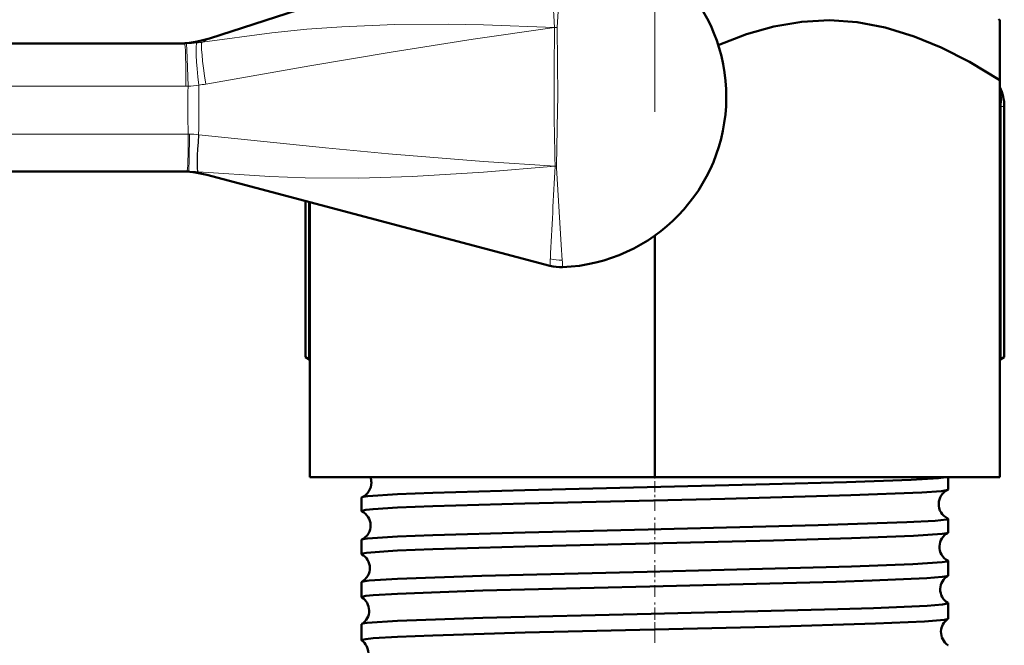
# Model space of a CAD drawing. Extents: x -1351 to 1763, y -1300 to 612.
# Tile 72 of 80: x 1694 to 1740, y -126 to -96. Entities that reach past the tile are written whole.
import ezdxf

# ---------------------------------------------------------------- set-up
doc = ezdxf.new("R2010")
doc.units = 0
doc.linetypes.add('DASHDOT', pattern=[18.5, 12, -3, 0.5, -3])

msp = doc.modelspace()

# ---------------------------------------------------------------- linework, layer by layer
at = {"color": 7, "linetype": 'DASHDOT', "lineweight": 18}
msp.add_line((1723.808, -71.915), (1723.808, -100.632), dxfattribs=at)
at = {"color": 7, "lineweight": 50}
for p, q in [((1718.836, -92.027), (1702.908, -97.18)), ((1739.936, -96.273), (1739.988, -96.332)), ((1739.988, -99.14), (1739.988, -96.332)), ((1646.407, -97.423), (1701.746, -97.423)), ((1739.988, -117.773), (1739.988, -99.14)), ((1740.204, -112.141), (1740.204, -100.369)), ((1701.861, -103.423), (1646.407, -103.423)), ((1701.932, -103.423), (1701.861, -103.423)), ((1718.888, -107.852), (1702.787, -103.59)), ((1707.412, -112.141), (1707.412, -104.814)), ((1707.628, -117.773), (1707.628, -104.871)), ((1723.808, -117.773), (1723.808, -106.433)), ((1707.412, -112.141), (1707.564, -112.218)), ((1707.628, -112.265), (1707.412, -112.141)), ((1707.564, -112.218), (1707.628, -112.25)), ((1739.988, -112.265), (1740.204, -112.141)), ((1739.988, -112.25), (1740.052, -112.218)), ((1740.052, -112.218), (1740.204, -112.141)), ((1707.628, -117.773), (1723.808, -117.773)), ((1723.808, -117.773), (1739.988, -117.773)), ((1737.567, -118.352), (1737.567, -117.773)), ((1710.049, -119.36), (1710.049, -118.726)), ((1737.567, -120.369), (1737.567, -119.718)), ((1710.049, -121.379), (1710.049, -120.71)), ((1737.567, -122.388), (1737.567, -121.701)), ((1710.049, -123.399), (1710.049, -122.692)), ((1737.567, -124.41), (1737.567, -123.682)), ((1710.049, -125.422), (1710.049, -124.672))]:
    msp.add_line(p, q, dxfattribs=at)
at = {"color": 7, "lineweight": 18}
for p, q in [((1719.105, -96.666), (1718.836, -92.027)), ((1719.105, -96.666), (1719.106, -96.675)), ((1719.105, -96.666), (1719.203, -96.671)), ((1719.203, -96.672), (1719.106, -96.675)), ((1719.203, -96.671), (1719.219, -96.672)), ((1719.219, -96.672), (1719.203, -96.672)), ((1719.219, -96.672), (1719.25, -99.923)), ((1701.746, -97.423), (1701.818, -97.423)), ((1701.808, -99.423), (1646.468, -99.423)), ((1701.907, -99.422), (1701.808, -99.422)), ((1719.25, -99.923), (1719.247, -100.539)), ((1719.247, -100.539), (1719.189, -103.175)), ((1740.052, -100.369), (1739.988, -100.306)), ((1740.052, -112.218), (1740.052, -100.369)), ((1740.204, -100.369), (1740.052, -100.369)), ((1646.46, -101.673), (1701.914, -101.673)), ((1701.914, -101.673), (1701.967, -101.674)), ((1702.4, -101.703), (1702.419, -101.705)), ((1702.383, -103.443), (1702.369, -103.441)), ((1719.131, -103.177), (1719.131, -103.181)), ((1719.131, -103.177), (1719.189, -103.178)), ((1719.189, -103.178), (1719.131, -103.181)), ((1719.19, -103.175), (1719.189, -103.178)), ((1707.564, -104.855), (1707.564, -112.218)), ((1718.903, -107.533), (1718.904, -107.53))]:
    msp.add_line(p, q, dxfattribs=at)
at = {"color": 7, "linetype": 'DASHDOT', "lineweight": 18, "ltscale": 0.042801}
msp.add_line((1723.808, -119.343), (1723.808, -117.631), dxfattribs=at)
at = {"color": 7, "linetype": 'DASHDOT', "lineweight": 18, "ltscale": 0.045451}
msp.add_line((1723.808, -121.369), (1723.808, -119.551), dxfattribs=at)
at = {"color": 7, "linetype": 'DASHDOT', "lineweight": 18, "ltscale": 0.046515}
msp.add_line((1723.808, -123.393), (1723.808, -121.533), dxfattribs=at)
at = {"color": 7, "linetype": 'DASHDOT', "lineweight": 18, "ltscale": 0.047738}
msp.add_line((1723.808, -125.42), (1723.808, -123.511), dxfattribs=at)
at = {"color": 7, "linetype": 'DASHDOT', "lineweight": 18, "ltscale": 0.321133}
msp.add_line((1723.808, -137.424), (1723.808, -124.579), dxfattribs=at)
at = {"color": 7, "lineweight": 18}
for points in [[(1719.549, -91.933), (1719.31, -95.401), (1719.219, -96.672)], [(1702.562, -97.359), (1705.831, -96.92), (1707.473, -96.755), (1709.122, -96.631), (1711.61, -96.523), (1714.105, -96.508), (1715.767, -96.541), (1719.105, -96.666)], [(1719.106, -96.675), (1715.277, -97.216), (1711.434, -97.819), (1707.614, -98.462), (1702.739, -99.322)], [(1701.818, -97.423), (1701.819, -97.423), (1701.82, -97.424), (1701.822, -97.426), (1701.824, -97.432), (1701.829, -97.454), (1701.853, -97.705), (1701.899, -98.963), (1701.907, -99.422)], [(1701.967, -101.674), (1701.956, -102.916), (1701.944, -103.319), (1701.936, -103.409), (1701.934, -103.419), (1701.933, -103.422), (1701.932, -103.423)], [(1702.419, -101.705), (1708.35, -102.316), (1711.314, -102.592), (1715.776, -102.955), (1719.131, -103.177)], [(1719.131, -103.181), (1715.77, -103.462), (1712.416, -103.668), (1709.912, -103.738), (1707.409, -103.722), (1705.74, -103.664), (1702.383, -103.443)], [(1719.189, -103.178), (1719.194, -103.258), (1719.42, -106.874), (1719.461, -107.584)]]:
    msp.add_lwpolyline(points, dxfattribs=at)
at = {"color": 7, "lineweight": 50}
for points in [[(1726.783, -97.503), (1728.115, -96.982), (1729.39, -96.62), (1730.704, -96.398), (1731.998, -96.332), (1733.294, -96.422), (1734.612, -96.669), (1735.975, -97.085), (1737.234, -97.603), (1738.565, -98.282), (1739.988, -99.14)], [(1711.733, -118.568), (1713.387, -118.501), (1717.706, -118.375), (1729.186, -118.103), (1732.797, -118.005), (1735.827, -117.894), (1737.119, -117.814), (1737.457, -117.773)], [(1710.069, -118.709), (1710.124, -118.693), (1710.34, -118.661), (1711.733, -118.568)], [(1711.733, -119.2), (1713.386, -119.132), (1717.703, -119.004), (1727.091, -118.779), (1733.005, -118.621), (1736.328, -118.489), (1737.264, -118.42), (1737.492, -118.386), (1737.549, -118.369)], [(1710.049, -119.36), (1710.049, -119.358), (1710.051, -119.354), (1710.055, -119.35), (1710.071, -119.342), (1710.246, -119.306), (1710.589, -119.27), (1711.733, -119.2)], [(1711.733, -120.552), (1713.392, -120.485), (1717.719, -120.359), (1723.493, -120.222), (1731.472, -120.028), (1735.637, -119.888), (1736.956, -119.813), (1737.498, -119.75), (1737.546, -119.736), (1737.56, -119.729), (1737.565, -119.724), (1737.567, -119.722), (1737.567, -119.718)], [(1710.064, -120.695), (1710.115, -120.679), (1710.324, -120.647), (1711.733, -120.552)], [(1711.733, -121.218), (1713.387, -121.15), (1717.706, -121.021), (1729.379, -120.74), (1733.027, -120.638), (1735.938, -120.527), (1737.282, -120.435), (1737.502, -120.4), (1737.553, -120.384)], [(1710.049, -121.379), (1710.049, -121.376), (1710.052, -121.372), (1710.057, -121.367), (1710.075, -121.359), (1710.282, -121.319), (1711.301, -121.24), (1711.733, -121.218)], [(1711.733, -122.534), (1715.684, -122.396), (1723.441, -122.205), (1727.059, -122.122), (1733.038, -121.965), (1735.915, -121.858), (1737.282, -121.766), (1737.528, -121.725), (1737.559, -121.712), (1737.566, -121.706), (1737.567, -121.701)], [(1711.733, -123.238), (1715.738, -123.095), (1723.567, -122.899), (1732.338, -122.679), (1734.002, -122.625), (1736.567, -122.512), (1737.296, -122.452), (1737.508, -122.418), (1737.557, -122.401)], [(1710.061, -122.679), (1710.123, -122.659), (1710.405, -122.62), (1711.733, -122.534)], [(1710.049, -123.399), (1710.049, -123.397), (1710.051, -123.393), (1710.055, -123.389), (1710.071, -123.381), (1710.247, -123.344), (1710.592, -123.308), (1711.733, -123.238)], [(1711.733, -124.514), (1715.734, -124.374), (1723.63, -124.181), (1732.391, -123.965), (1734.062, -123.912), (1736.591, -123.801), (1737.306, -123.744), (1737.538, -123.703), (1737.558, -123.693), (1737.564, -123.689), (1737.567, -123.684), (1737.567, -123.682)], [(1710.058, -124.66), (1710.104, -124.643), (1710.307, -124.61), (1711.733, -124.514)], [(1711.733, -125.261), (1713.393, -125.193), (1717.723, -125.064), (1729.173, -124.787), (1734.165, -124.642), (1736.462, -124.54), (1737.392, -124.462), (1737.527, -124.435), (1737.559, -124.422)], [(1710.049, -125.422), (1710.049, -125.42), (1710.051, -125.416), (1710.056, -125.412), (1710.071, -125.404), (1710.247, -125.367), (1710.59, -125.332), (1711.733, -125.261)]]:
    msp.add_lwpolyline(points, dxfattribs=at)
for centre, radius, start, end in [((1719.158, -99.923), 8, 272.3097, 87.198), ((1701.369, -92.425), 4.998, 269.9998, 287.9308), ((1738.204, -100.369), 2, 0, 26.8769), ((1701.507, -108.424), 5.001, 75.1749, 89.9977), ((1719.4, -105.918), 2, 255.1735, 272.3097), ((1719.4, -105.918), 2, 255.1748, 272.3085), ((1709.764, -118.035), 0.742, 1.0337, 20.6852), ((1709.772, -118.039), 0.734, 293.882, 1.2991), ((1710.074, -118.736), 0.0275, 100.1025, 157.4393), ((1737.862, -119.032), 0.734, 115.2193, 178.4369), ((1737.544, -118.343), 0.0253, 282.0505, 339.617), ((1737.862, -119.038), 0.735, 177.9935, 244.8014), ((1710.07, -119.353), 0.0228, 198.2364, 255.9713), ((1709.736, -120.033), 0.735, 0.8409, 63.4363), ((1709.736, -120.038), 0.735, 296.5402, 1.2418), ((1737.545, -119.727), 0.0246, 20.4216, 77.9906), ((1737.898, -121.033), 0.735, 117.9529, 178.3925), ((1737.548, -120.363), 0.0209, 286.0976, 343.4988), ((1710.069, -120.717), 0.0223, 103.9259, 161.4897), ((1737.899, -121.037), 0.736, 178.0437, 242.0634), ((1710.067, -121.374), 0.0192, 194.8125, 251.7203), ((1709.7, -122.033), 0.736, 0.8882, 60.6145), ((1737.548, -121.707), 0.0202, 16.6342, 73.9397), ((1709.7, -122.037), 0.736, 299.3516, 1.2089), ((1737.934, -123.033), 0.737, 120.8491, 178.3603), ((1737.55, -122.384), 0.0177, 290.3516, 346.673), ((1710.066, -122.697), 0.0186, 108.1404, 164.9916), ((1737.935, -123.037), 0.737, 178.0896, 239.1594), ((1710.065, -123.396), 0.0165, 191.9035, 247.4548), ((1709.664, -124.034), 0.737, 0.9273, 57.6413), ((1737.551, -123.686), 0.0171, 13.4077, 69.6971), ((1709.664, -124.037), 0.738, 302.3238, 1.1689), ((1710.064, -124.675), 0.0158, 112.5136, 168.073), ((1737.97, -125.034), 0.738, 123.884, 178.3248), ((1737.552, -124.407), 0.0154, 294.8823, 349.4667), ((1737.97, -125.037), 0.738, 178.1124, 236.129), ((1710.063, -125.42), 0.0145, 189.3133, 242.8736), ((1709.628, -126.034), 0.738, 0.9482, 54.5414), ((1737.553, -125.663), 0.0148, 10.6799, 65.3769)]:
    msp.add_arc(centre, radius, start, end, dxfattribs=at)
at = {"color": 7, "lineweight": 18}
for centre, radius, start, end in [((1852.366, -99.399), 133.287, 178.82911, 181.62431), ((1701.741, -92.133), 5.29, 270.8312, 276.3084), ((1701.741, -92.13), 5.293, 270.8324, 276.306), ((1701.741, -92.097), 5.326, 276.2747, 278.8737), ((1702.219, -96.269), 1.143, 287.4479, 307.0735), ((1701.482, -92.301), 7.133, 277.4571, 280.1535), ((1745.547, -100.415), 43.651, 178.6966, 181.6512), ((1701.798, -95.722), 3.702, 271.6878, 279.4743), ((1658.119, -100.401), 44.3, 358.3155, 1.3284), ((1738.304, -100.098), 1.768, 351.1844, 17.737), ((1701.927, -105.504), 3.831, 82.8945, 89.3977), ((1701.93, -108.703), 5.28, 85.2286, 89.9762), ((1702.192, -104.602), 1.175, 59.5476, 80.6402), ((2386.907, -140.318), 668.807, 176.816891, 177.18997), ((1713.372, -107.437), 5.532, 355.7045, 359.0154), ((1719.374, -105.507), 2.079, 256.9307, 272.4123), ((1713.655, -108.1), 5.829, 1.8038, 5.0525)]:
    msp.add_arc(centre, radius, start, end, dxfattribs=at)
for centre, major_axis, ratio, start_param, end_param in [((1701.746, -99.423), (0, -2), 0.030539, 1.570796, 3.141593), ((1702.546, -99.378), (0.221, -1.988), 0.068553, 3.157709, 4.702328), ((1702.877, -99.334), (0.312, -1.975), 0.067242, 3.164467, 4.695872), ((1701.861, -101.673), (0, -1.75), 0.030539, 0, 1.570796), ((1702.517, -101.698), (-0.146, -1.744), 0.065996, 4.720823, 6.270615), ((1702.535, -101.699), (-0.151, -1.743), 0.065921, 4.721222, 6.270215)]:
    msp.add_ellipse(centre, major_axis=major_axis, ratio=ratio, start_param=start_param, end_param=end_param, dxfattribs=at)

doc.saveas('drawing.dxf')
